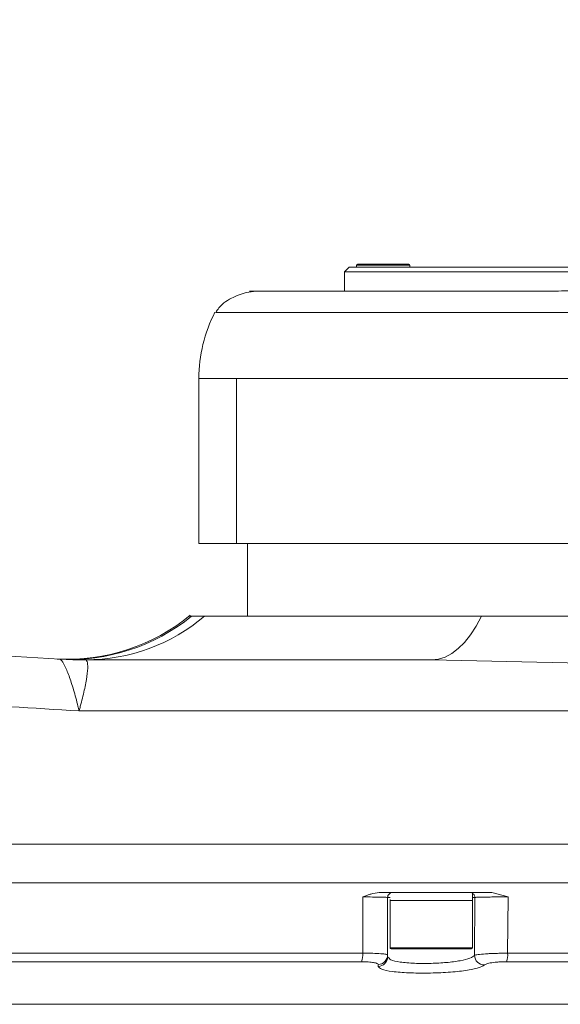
# Model space of a CAD drawing. Header units: millimetres. Extents: x 176 to 9387, y -11044 to -3322.
# Tile 232 of 256: x 8953 to 8958, y -10922 to -10913. Entities that reach past the tile are written whole.
import ezdxf

# ---------------------------------------------------------------- set-up
doc = ezdxf.new("R2010")
doc.units = ezdxf.units.MM
doc.header["$LTSCALE"] = 0.3175
doc.layers.add('1轮廓实线层', color=7, linetype='Continuous', lineweight=18)

msp = doc.modelspace()

# ---------------------------------------------------------------- linework, layer by layer
at = {"layer": '1轮廓实线层', "color": 0, "lineweight": 13, "ltscale": 20}
for p, q in [((8956.32341, -10914.84593), (8956.32341, -10914.86393)), ((8956.57091, -10914.84593), (8956.32341, -10914.84593)), ((8956.3324, -10914.83693), (8956.57091, -10914.83693)), ((8956.57091, -10914.83693), (8956.80941, -10914.83693)), ((8956.8184, -10914.84593), (8956.57091, -10914.84593)), ((8956.8184, -10914.86393), (8956.8184, -10914.84593)), ((8956.25591, -10914.86393), (8956.21091, -10914.90893)), ((8956.21091, -10914.90893), (8956.21091, -10915.08893)), ((8962.5109, -10914.90893), (8956.21091, -10914.90893)), ((8956.25591, -10914.86393), (8962.46591, -10914.86393)), ((8954.86089, -10915.89438), (8954.86089, -10917.42893)), ((8955.21122, -10915.89894), (8955.21122, -10917.42893)), ((8955.21124, -10915.89893), (8955.21124, -10917.42893)), ((8955.21122, -10917.42893), (8954.86089, -10917.42893)), ((8955.21122, -10917.42893), (8955.21124, -10917.42893)), ((8955.21124, -10917.42893), (8958.36091, -10917.42893)), ((8955.31091, -10917.42893), (8955.31091, -10918.10393)), ((8954.79154, -10918.10393), (8954.77091, -10918.10393)), ((8954.91332, -10918.10393), (8954.79154, -10918.10393)), ((8957.48544, -10918.10393), (8954.91332, -10918.10393)), ((8957.43506, -10918.19599), (8957.48544, -10918.10393)), ((8958.4849, -10918.10393), (8957.48544, -10918.10393)), ((8957.38165, -10918.27718), (8957.43506, -10918.19599)), ((8957.32561, -10918.3469), (8957.38165, -10918.27718)), ((8957.20726, -10918.45003), (8957.26734, -10918.40466)), ((8957.26734, -10918.40466), (8957.32561, -10918.3469)), ((8953.56946, -10918.50244), (8953.566, -10918.50225)), ((8953.81109, -10918.50893), (8957.02065, -10918.50893)), ((8957.02065, -10918.50893), (8957.08346, -10918.50236)), ((8958.45134, -10918.54059), (8957.02065, -10918.50893)), ((8957.08346, -10918.50236), (8957.14582, -10918.48267)), ((8957.14582, -10918.48267), (8957.20726, -10918.45003)), ((8957.57986, -10920.66893), (8956.53482, -10920.66893)), ((8956.60826, -10920.71304), (8956.61996, -10920.68918)), ((8956.63504, -10920.67496), (8956.63504, -10920.67496)), ((8956.65754, -10920.66893), (8957.40005, -10920.66893)), ((8957.40708, -10920.6816), (8957.39657, -10920.6735)), ((8957.40005, -10920.74093), (8957.40005, -10920.67462)), ((8957.73119, -10920.70896), (8957.57986, -10920.66893)), ((8956.3821, -10921.23129), (8956.38211, -10920.70896)), ((8956.635, -10920.71392), (8956.61254, -10920.71392)), ((8956.61254, -10920.71392), (8956.61254, -10921.26469)), ((8956.61254, -10920.71393), (8956.61254, -10921.24686)), ((8956.63504, -10920.73185), (8956.63504, -10920.74093)), ((8956.63504, -10920.74093), (8956.63504, -10921.18193)), ((8957.40005, -10920.74093), (8956.63504, -10920.74093)), ((8957.42226, -10920.71393), (8957.40005, -10920.71393)), ((8957.40005, -10921.18193), (8957.40005, -10920.74093)), ((8957.41933, -10921.25107), (8957.42226, -10920.71393)), ((8957.73119, -10920.70896), (8957.72685, -10921.23104)), ((8956.60435, -10921.2437), (8956.61254, -10921.24686)), ((8956.61254, -10921.24686), (8956.61254, -10921.26469)), ((8956.63504, -10921.18193), (8957.01754, -10921.18193)), ((8957.01754, -10921.19093), (8956.64404, -10921.19093)), ((8957.01754, -10921.18193), (8957.40005, -10921.18193)), ((8957.39105, -10921.19093), (8957.01754, -10921.19093)), ((8956.61254, -10921.26469), (8956.62716, -10921.27788)), ((8957.99688, -10921.70264), (8948.87801, -10921.70491)), ((8958.8658, -10921.70242), (8957.99688, -10921.70264))]:
    msp.add_line(p, q, dxfattribs=at)
for centre, radius, start, end in [((8956.33241, -10914.84593), 0.009, 90, 180), ((8956.80941, -10914.84593), 0.009, 360, 90), ((8956.21091, -10915.89893), 1.35, 152.825655, 180.023179), ((8953.63994, -10916.70361), 1.8, 266.981097, 309.337789), ((8953.66292, -10916.71595), 1.78893, 266.894147, 309.115747), ((8953.80777, -10916.7975), 1.71144, 270.111194, 310.239102), ((8953.81109, -10914.00893), 4.5, 266.877802, 270), ((8953.80848, -10914.11557), 4.39337, 266.881226, 270.000584), ((8956.65754, -10920.71393), 0.045, 146.690334, 179.999766), ((8956.65754, -10920.71393), 0.045, 111.18699, 146.690334), ((8956.18492, -10921.24397), 0.19759, 340.43374, 3.679761), ((8956.52312, -10921.24633), 0.08942, 270.999054, 359.657427), ((8956.64404, -10921.18193), 0.009, 180, 270), ((8957.39104, -10921.18193), 0.009, 270, 0), ((8957.51049, -10921.24881), 0.09118, 181.417941, 270.13081), ((8957.52826, -10921.24384), 0.199, 340.597426, 3.686589), ((8956.52309, -10921.26417), 0.08946, 271.002066, 359.672362)]:
    msp.add_arc(centre, radius, start, end, dxfattribs=at)
for points, knots in [([(8953.56949, -10906.63542), (8953.09905, -10906.66375), (8952.1575, -10906.72044), (8950.74985, -10906.85227), (8949.34904, -10907.03292), (8947.96053, -10907.27639), (8946.7519, -10907.55597), (8945.72063, -10907.85135), (8944.86465, -10908.1485), (8944.03304, -10908.50566), (8943.31819, -10908.89018), (8942.71936, -10909.28757), (8942.23247, -10909.68268), (8941.80115, -10910.12331), (8941.4396, -10910.60954), (8941.18366, -10911.08507), (8941.01578, -10911.53915), (8940.91401, -10911.95489), (8940.85906, -10912.40237), (8940.86906, -10912.87551), (8940.94726, -10913.3489), (8941.08241, -10913.7931), (8941.26296, -10914.2035), (8941.52813, -10914.65616), (8941.90228, -10915.1267), (8942.41365, -10915.61192), (8943.00326, -10916.0498), (8943.66117, -10916.44014), (8944.35249, -10916.77301), (8945.06544, -10917.05705), (8945.86393, -10917.3265), (8946.74752, -10917.57725), (8947.71734, -10917.80149), (8948.90389, -10918.02651), (8950.31009, -10918.23181), (8951.93604, -10918.40101), (8953.02502, -10918.46863), (8953.56946, -10918.50244)], [0, 0, 0, 0, 15.6970518, 31.4170893, 47.1308189, 62.8231439, 78.4969146, 88.6023989, 98.7312189, 108.8389235, 118.9156236, 125.9036945, 132.9031474, 139.8742146, 146.4515906, 153.0232821, 157.7118416, 162.4162629, 167.1010937, 172.5073339, 177.9167349, 182.8442938, 187.7918632, 192.7230653, 200.2287593, 207.7438232, 216.2415711, 224.7764267, 233.3544839, 241.94506, 250.4898088, 261.5813347, 272.6808483, 283.7771453, 301.9386318, 320.1108306, 338.279301, 338.279301, 338.279301, 338.279301]), ([(8955.367, -10915.09092), (8955.35264, -10915.09226), (8955.29421, -10915.09774), (8955.18256, -10915.1394), (8955.07109, -10915.20241), (8955.02643, -10915.27102), (8955.01701, -10915.28549)], [0, 0, 0, 0, 0.5967599, 2.4283982, 4.1897428, 4.6606699, 4.6606699, 4.6606699, 4.6606699]), ([(8957.73664, -10915.08893), (8957.66019, -10915.08893), (8957.45826, -10915.08893), (8957.15004, -10915.08893), (8956.81444, -10915.08893), (8956.50493, -10915.08893), (8956.22569, -10915.08893), (8955.98118, -10915.08893), (8955.77443, -10915.08893), (8955.58909, -10915.08893), (8955.44319, -10915.08893), (8955.34655, -10915.08893), (8955.33486, -10915.08893), (8955.32909, -10915.08893)], [0, 0, 0, 0, 1.4359252, 3.7932019, 6.1755094, 8.5706136, 10.9656972, 13.348041, 15.7053022, 18.0259113, 21.0377956, 23.9279375, 26.750505, 26.750505, 26.750505, 26.750505]), ([(8959.38185, -10915.08887), (8959.30419, -10915.08722), (8959.16964, -10915.08436), (8958.98208, -10915.06991), (8958.83204, -10915.07317), (8958.70359, -10915.07739), (8958.58725, -10915.08043), (8958.42946, -10915.08392), (8958.23112, -10915.08636), (8958.01033, -10915.08775), (8957.84405, -10915.08827), (8957.76018, -10915.08879), (8957.73664, -10915.08893)], [0, 0, 0, 0, 2.5182537, 4.3627794, 6.0169588, 7.2853343, 8.5236328, 9.8493567, 12.5735898, 15.1484729, 17.4074812, 18.2890827, 18.2890827, 18.2890827, 18.2890827]), ([(8955.21124, -10915.2853), (8955.16607, -10915.2853), (8955.07575, -10915.2853), (8955.01632, -10915.2853), (8955.01663, -10915.2853), (8955.01672, -10915.2853)], [0, 0, 0, 0, 0.8903084, 1.7806071, 2.1702781, 2.1702781, 2.1702781, 2.1702781]), ([(8955.21124, -10915.2853), (8955.29041, -10915.2853), (8955.44875, -10915.2853), (8955.81148, -10915.2853), (8956.25526, -10915.2853), (8956.77843, -10915.2853), (8957.36544, -10915.2853), (8958.00233, -10915.2853), (8958.67304, -10915.2853), (8959.13162, -10915.2853), (8959.36091, -10915.2853)], [0, 0, 0, 0, 5.7634369, 11.5268361, 17.2902701, 23.0537213, 28.8171576, 34.580602, 40.3440277, 46.107471, 46.107471, 46.107471, 46.107471]), ([(8955.21123, -10915.89894), (8955.14824, -10915.89894), (8955.02225, -10915.89894), (8954.91255, -10915.89894), (8954.85922, -10915.89894), (8954.86627, -10915.89894), (8954.86819, -10915.89894)], [0, 0, 0, 0, 1.1889482, 2.3779169, 3.5668566, 4.0109001, 4.0109001, 4.0109001, 4.0109001]), ([(8955.21124, -10915.89893), (8955.27603, -10915.89893), (8955.40563, -10915.89893), (8955.69983, -10915.89893), (8956.10485, -10915.89893), (8956.6493, -10915.89893), (8957.26338, -10915.89893), (8957.93174, -10915.89893), (8958.63697, -10915.89893), (8959.11959, -10915.89892), (8959.36091, -10915.89892)], [0, 0, 0, 0, 4.0948391, 8.1896578, 14.5092663, 20.8288964, 27.1485789, 33.4681938, 39.7878135, 46.107471, 46.107471, 46.107471, 46.107471]), ([(8953.74779, -10918.9821), (8953.32504, -10918.95737), (8952.47956, -10918.90791), (8951.21377, -10918.7951), (8949.951, -10918.64826), (8948.68952, -10918.45472), (8947.4306, -10918.21367), (8946.60262, -10917.99328), (8946.1881, -10917.88295)], [0, 0, 0, 0, 14.0889563, 28.1773748, 42.3116492, 56.4448643, 70.7387306, 85.0697814, 85.0697814, 85.0697814, 85.0697814]), ([(8953.74779, -10918.9821), (8953.74766, -10918.98154), (8953.74441, -10918.96705), (8953.73526, -10918.92674), (8953.71248, -10918.83668), (8953.67671, -10918.71594), (8953.63349, -10918.59926), (8953.59446, -10918.51889), (8953.57777, -10918.50791), (8953.56946, -10918.50244)], [0, 0, 0, 0, 0.0136342, 0.3491215, 0.9675812, 2.1905072, 3.3986453, 4.5894934, 5.7698985, 5.7698985, 5.7698985, 5.7698985]), ([(8953.80853, -10918.50895), (8953.81559, -10918.51437), (8953.82978, -10918.52527), (8953.82948, -10918.60447), (8953.81314, -10918.71959), (8953.7868, -10918.83877), (8953.76342, -10918.9276), (8953.7521, -10918.96732), (8953.74795, -10918.98154), (8953.74779, -10918.9821)], [0, 0, 0, 0, 1.1217301, 2.2521623, 3.3976833, 4.5574797, 5.1465661, 5.4635045, 5.4764496, 5.4764496, 5.4764496, 5.4764496]), ([(8953.81109, -10918.50893), (8953.81064, -10918.50893), (8953.80974, -10918.50893), (8953.80885, -10918.50894), (8953.80847, -10918.50894), (8953.80851, -10918.50895), (8953.80853, -10918.50895)], [0, 0, 0, 0, 0.010239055, 0.020592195, 0.025779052, 0.02975409, 0.02975409, 0.02975409, 0.02975409]), ([(8960.21343, -10918.9821), (8960.18021, -10918.9821), (8959.85006, -10918.9821), (8958.33223, -10918.9821), (8956.20961, -10918.9821), (8954.38562, -10918.9821), (8953.74779, -10918.9821)], [0, 0, 0, 0, 1.1065597, 10.9981226, 50.5646074, 71.8404651, 71.8404651, 71.8404651, 71.8404651]), ([(8960.09974, -10920.21893), (8959.54128, -10920.21893), (8958.42774, -10920.21893), (8956.76244, -10920.21893), (8955.10601, -10920.21893), (8953.45701, -10920.21893), (8951.81431, -10920.21893), (8950.17703, -10920.21893), (8947.59501, -10920.21893), (8944.06907, -10920.21893), (8941.10193, -10920.21893), (8939.61769, -10920.21893)], [0, 0, 0, 0, 18.5397726, 36.9673956, 55.3056959, 73.5725345, 91.7815099, 109.9440272, 128.0694703, 177.8014927, 227.5784016, 227.5784016, 227.5784016, 227.5784016]), ([(8960.10453, -10920.21893), (8959.62873, -10920.21893), (8958.70468, -10920.21893), (8957.36034, -10920.21893), (8956.09781, -10920.21893), (8954.83108, -10920.21893), (8953.41582, -10920.21893), (8951.85219, -10920.21893), (8950.17677, -10920.21893), (8948.46787, -10920.21893), (8946.71982, -10920.21893), (8944.93212, -10920.21893), (8943.15164, -10920.21893), (8941.37381, -10920.21893), (8940.20159, -10920.21893), (8939.62313, -10920.21893)], [0, 0, 0, 0, 15.795466, 30.6763438, 44.6427823, 57.732533, 72.7672059, 91.6884583, 109.7400788, 128.5331131, 148.617827, 168.0353621, 188.2222535, 208.1536054, 227.5711894, 227.5711894, 227.5711894, 227.5711894]), ([(8939.61769, -10920.57893), (8940.87711, -10920.57893), (8943.39396, -10920.57893), (8947.18863, -10920.57893), (8950.15239, -10920.57893), (8952.28257, -10920.57893), (8953.57396, -10920.57893), (8954.86927, -10920.57893), (8956.16901, -10920.57893), (8957.47385, -10920.57893), (8958.7846, -10920.57893), (8959.66063, -10920.57893), (8960.09974, -10920.57893)], [0, 0, 0, 0, 42.2467216, 84.4262297, 126.7105565, 140.9944118, 155.3086647, 169.659217, 184.0524595, 198.4964077, 213.0010286, 227.5784016, 227.5784016, 227.5784016, 227.5784016]), ([(8956.53482, -10920.66893), (8956.50855, -10920.67178), (8956.47778, -10920.67511), (8956.43991, -10920.68698), (8956.41486, -10920.69577), (8956.39441, -10920.70401), (8956.38211, -10920.70896)], [0, 0, 0, 0, 0.8802974, 1.0309288, 1.3237738, 1.7657571, 1.7657571, 1.7657571, 1.7657571]), ([(8956.62603, -10920.68191), (8956.62593, -10920.68197), (8956.62098, -10920.68531), (8956.61484, -10920.69662), (8956.61331, -10920.70815), (8956.61254, -10920.71392)], [0, 0, 0, 0, 0.00414091, 0.20439562, 0.40463886, 0.40463886, 0.40463886, 0.40463886]), ([(8957.42226, -10920.71393), (8957.42165, -10920.70828), (8957.4207, -10920.69959), (8957.41519, -10920.68903), (8957.41114, -10920.68443), (8957.40909, -10920.68211)], [0, 0, 0, 0, 0.18923936, 0.29110401, 0.39510335, 0.39510335, 0.39510335, 0.39510335]), ([(8956.38211, -10920.70896), (8956.41343, -10920.70911), (8956.47611, -10920.70941), (8956.55114, -10920.71059), (8956.60265, -10920.71215), (8956.60924, -10920.71334), (8956.61254, -10920.71393)], [0, 0, 0, 0, 0.6398102, 1.2801801, 1.9211744, 2.5625842, 2.5625842, 2.5625842, 2.5625842]), ([(8957.42226, -10920.71393), (8957.42411, -10920.71358), (8957.42781, -10920.71288), (8957.44802, -10920.71187), (8957.47808, -10920.71096), (8957.51777, -10920.71017), (8957.56511, -10920.70955), (8957.6181, -10920.70913), (8957.67448, -10920.70891), (8957.71231, -10920.70894), (8957.73119, -10920.70896)], [0, 0, 0, 0, 0.4294544, 0.8601244, 1.288518, 1.7185779, 2.1480941, 2.5760774, 3.0060152, 3.4341968, 3.4341968, 3.4341968, 3.4341968]), ([(8949.87375, -10921.23281), (8950.95466, -10921.23255), (8953.12206, -10921.23204), (8955.29356, -10921.23154), (8956.3821, -10921.23129)], [0, 0, 0, 0, 36.0645589, 72.3149796, 72.3149796, 72.3149796, 72.3149796]), ([(8956.3821, -10921.23129), (8956.41393, -10921.23137), (8956.4774, -10921.23153), (8956.55156, -10921.23508), (8956.59648, -10921.23936), (8956.60239, -10921.24262), (8956.60435, -10921.2437)], [0, 0, 0, 0, 0.7156151, 1.4267939, 2.1330556, 2.4850315, 2.4850315, 2.4850315, 2.4850315]), ([(8957.01754, -10921.32552), (8957.0654, -10921.32337), (8957.16375, -10921.31895), (8957.29097, -10921.30181), (8957.38605, -10921.27851), (8957.40823, -10921.26022), (8957.41933, -10921.25107)], [0, 0, 0, 0, 1.1233431, 2.3084201, 3.463179, 4.6194873, 4.6194873, 4.6194873, 4.6194873]), ([(8957.41933, -10921.25107), (8957.4278, -10921.2486), (8957.44474, -10921.24365), (8957.50651, -10921.23807), (8957.56712, -10921.23463), (8957.6182, -10921.23265), (8957.67234, -10921.23134), (8957.70869, -10921.23114), (8957.72685, -10921.23104)], [0, 0, 0, 0, 0.8505563, 1.7023859, 2.1337522, 2.5648461, 2.9993395, 3.4331227, 3.4331227, 3.4331227, 3.4331227]), ([(8957.72685, -10921.23104), (8958.11926, -10921.23098), (8958.90555, -10921.23086), (8959.69209, -10921.23074), (8960.08609, -10921.23067)], [0, 0, 0, 0, 13.0825379, 26.2137655, 26.2137655, 26.2137655, 26.2137655]), ([(8956.3711, -10921.31014), (8955.28519, -10921.31033), (8953.11339, -10921.31071), (8950.94571, -10921.31112), (8949.86188, -10921.31132)], [0, 0, 0, 0, 36.1624527, 72.3246944, 72.3246944, 72.3246944, 72.3246944]), ([(8956.52468, -10921.33574), (8956.52256, -10921.33237), (8956.51832, -10921.32564), (8956.48469, -10921.31728), (8956.43471, -10921.31131), (8956.3923, -10921.31053), (8956.3711, -10921.31014)], [0, 0, 0, 0, 0.4467255, 0.8928855, 1.3384242, 1.7838477, 1.7838477, 1.7838477, 1.7838477]), ([(8956.52465, -10921.35362), (8956.52467, -10921.35067), (8956.52469, -10921.34476), (8956.52468, -10921.33875), (8956.52468, -10921.33574)], [0, 0, 0, 0, 0.0993145, 0.19864066, 0.19864066, 0.19864066, 0.19864066]), ([(8957.51069, -10921.33999), (8957.49619, -10921.34958), (8957.46723, -10921.36873), (8957.34294, -10921.39266), (8957.17755, -10921.40934), (8956.98801, -10921.41686), (8956.80282, -10921.41441), (8956.64999, -10921.40209), (8956.54486, -10921.38136), (8956.53139, -10921.36287), (8956.52465, -10921.35362)], [0, 0, 0, 0, 1.4134133, 2.8235396, 4.2314918, 5.6379027, 7.0441047, 8.4516789, 9.8613793, 11.2733585, 11.2733585, 11.2733585, 11.2733585]), ([(8956.62716, -10921.27788), (8956.63087, -10921.28278), (8956.64174, -10921.2971), (8956.70901, -10921.31099), (8956.79057, -10921.32039), (8956.88495, -10921.32658), (8956.96471, -10921.32594), (8957.01754, -10921.32552)], [0, 0, 0, 0, 0.6588502, 1.926879, 2.5737392, 3.2134172, 4.4677198, 4.4677198, 4.4677198, 4.4677198]), ([(8957.71596, -10921.30995), (8957.70385, -10921.31007), (8957.67958, -10921.31031), (8957.64345, -10921.3122), (8957.60936, -10921.3151), (8957.56884, -10921.32025), (8957.52765, -10921.32864), (8957.51635, -10921.3362), (8957.51069, -10921.33999)], [0, 0, 0, 0, 0.2915573, 0.5841078, 0.8753353, 1.1680279, 1.7497752, 2.3339903, 2.3339903, 2.3339903, 2.3339903]), ([(8960.07535, -10921.30965), (8959.68135, -10921.3097), (8958.89477, -10921.30979), (8958.10842, -10921.30989), (8957.71596, -10921.30995)], [0, 0, 0, 0, 13.131209, 26.2154939, 26.2154939, 26.2154939, 26.2154939]), ([(8948.8498, -10921.70523), (8949.28838, -10921.70508), (8950.13438, -10921.7048), (8951.35776, -10921.70433), (8952.49047, -10921.70388), (8953.53477, -10921.70348), (8954.49284, -10921.70314), (8955.41569, -10921.70285), (8956.31069, -10921.70262), (8957.17679, -10921.70246), (8957.7302, -10921.70243), (8957.99234, -10921.70241)], [0, 0, 0, 0, 14.6399431, 28.2402175, 40.8302552, 52.4347564, 63.0705916, 72.7651203, 83.176542, 92.864722, 101.5837246, 101.5837246, 101.5837246, 101.5837246])]:
    msp.add_open_spline(points, degree=3, knots=knots, dxfattribs=at)

doc.saveas('drawing.dxf')
